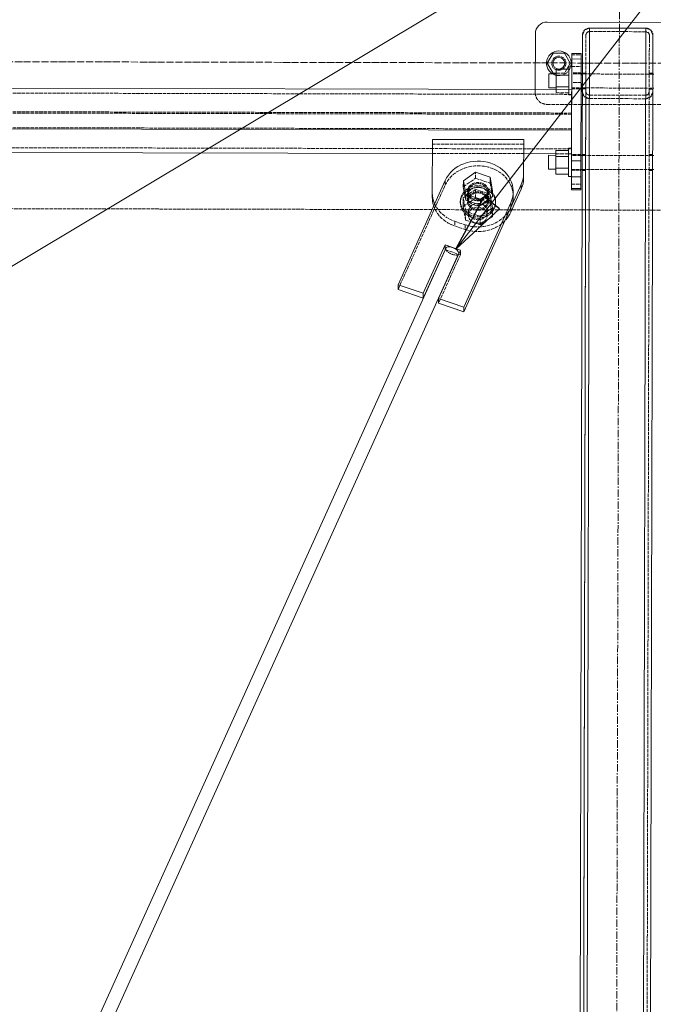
# Model space of a CAD drawing. Header units: millimetres. Extents: x -15129 to 9171, y -18789 to 5877.
# Tile 134 of 256: x -4726 to -4187, y -15582 to -14744. Entities that reach past the tile are written whole.
import ezdxf

# ---------------------------------------------------------------- set-up
doc = ezdxf.new("R2010")
doc.units = ezdxf.units.MM
for name, pattern in [('ACAD_ISO02W100', [15, 12, -3]), ('ACAD_ISO04W100', [30, 24, -3, 0, -3]), ('CENTER', [50.8, 31.75, -6.35, 6.35, -6.35])]:
    doc.linetypes.add(name, pattern=pattern)
for name, color, linetype in [('AS_Belki', 145, 'Continuous'), ('AS_Blachy', 30, 'Continuous'), ('AS_DIM_ON', 7, 'Continuous'), ('AS_Kotwy', 9, 'Continuous'), ('AS_Sciany betonowe', 252, 'Continuous'), ('AS_Siatki', 72, 'Continuous'), ('AS_Sruby', 9, 'Continuous')]:
    doc.layers.add(name, color=color, linetype=linetype)

msp = doc.modelspace()

# ---------------------------------------------------------------- linework, layer by layer
at = {"color": 5, "linetype": 'CENTER', "lineweight": 13, "ltscale": 0.2}
msp.add_line((-4215.51, -14656.05), (-4223.92, -17737.36, 38010), dxfattribs=at)
at = {"layer": 'AS_Belki', "color": 145, "linetype": 'Continuous', "lineweight": 13, "ltscale": 0.25}
for p, q in [((-4251.89, -16814.94), (-4247.24, -14757.19)), ((-4245.47, -14752.95), (-4247.24, -14757.19)), ((-4245.47, -14752.95), (-4247.24, -14757.19)), ((-4245.91, -16820.95), (-4241.23, -14751.2)), ((-4241.23, -14751.2), (-4245.47, -14752.95)), ((-4193.23, -14751.31), (-4241.23, -14751.2)), ((-4193.23, -14751.31), (-4197.91, -16821.06)), ((-4188.99, -14753.08), (-4193.23, -14751.31)), ((-4188.99, -14753.08), (-4193.23, -14751.31)), ((-4187.24, -14757.33), (-4188.99, -14753.08)), ((-4187.24, -14757.33), (-4188.99, -14753.08)), ((-4187.33, -14798.16), (-4187.24, -14757.33)), ((-4187.31, -14790.4), (-4187.25, -14763.71)), ((-4247.31, -14789.89), (-4247.31, -14790.26)), ((-4191.57, -16671.63), (-4187.33, -14798.16)), ((-4256.34, -14803.51), (-5197.8, -14801.38)), ((-4256.34, -14803.51), (-4256.4, -14828.61)), ((-4187.35, -14805.33), (-4187.34, -14802.29)), ((-4187.34, -14803.11), (-4187.34, -14802.65)), ((-4256.42, -14838.15), (-5197.88, -14836.02)), ((-4256.42, -14838.59), (-4256.42, -14838.15)), ((-5079.56, -14856.29), (-4374.83, -14857.88)), ((-4297.16, -14858.06), (-4269.77, -14858.12)), ((-4187.47, -14859.56), (-4187.47, -14858.86)), ((-4187.5, -14872.39), (-4187.5, -14871.93)), ((-4363.52, -14938.88), (-4729.21, -15748.17)), ((-4722.81, -15762.52), (-4352.35, -14942.67))]:
    msp.add_line(p, q, dxfattribs=at)
at = {"layer": 'AS_Belki', "color": 84, "linetype": 'ACAD_ISO02W100', "lineweight": 13, "ltscale": 0.25}
for p, q in [((-4247.25, -14763.03), (-4247.24, -14757.19)), ((-4244.24, -14757.2), (-4244.33, -14798.03)), ((-4243.36, -14755.08), (-4244.24, -14757.2)), ((-4244.24, -14757.2), (-4243.36, -14755.08)), ((-4243.36, -14755.08), (-4241.23, -14754.2)), ((-4243.36, -14755.08), (-4241.23, -14754.2)), ((-4193.23, -14754.31), (-4241.23, -14754.2)), ((-4194.89, -16815.07), (-4190.24, -14757.32)), ((-4191.11, -14755.2), (-4193.23, -14754.31)), ((-4191.11, -14755.2), (-4190.24, -14757.32)), ((-4190.25, -14763.16), (-4190.24, -14757.32)), ((-4187.25, -14763.71), (-4187.24, -14757.33)), ((-4247.31, -14790.26), (-4247.32, -14791.36)), ((-4244.31, -14789.45), (-4247.31, -14789.45)), ((-4247.31, -14789.45), (-4247.31, -14790.15)), ((-4247.31, -14789.45), (-4247.31, -14789.89)), ((-4244.33, -14798.3), (-4244.32, -14791.38)), ((-4244.32, -14792.72), (-4244.31, -14789.45)), ((-4244.32, -14791.38), (-4244.31, -14790.27)), ((-4244.31, -14790.15), (-4244.31, -14789.45)), ((-4244.31, -14790.27), (-4244.31, -14789.9)), ((-4187.31, -14789.58), (-4190.31, -14789.58)), ((-4190.31, -14789.58), (-4190.31, -14790.27)), ((-4190.31, -14790.27), (-4190.31, -14790.39)), ((-4187.32, -14792.84), (-4187.31, -14790.4)), ((-4187.31, -14790.28), (-4187.31, -14789.58)), ((-4248.89, -16814.95), (-4244.33, -14798.03)), ((-4247.33, -14798.32), (-4247.34, -14801.08)), ((-4244.33, -14798.03), (-4244.34, -14802.28)), ((-4244.34, -14801.11), (-4244.33, -14798.3)), ((-4244.33, -14798.03), (-4244.32, -14792.72)), ((-4187.33, -14798.16), (-4187.32, -14792.84)), ((-4256.35, -14807.61), (-5197.81, -14805.48)), ((-4256.39, -14823.51), (-4256.35, -14804.05)), ((-4256.35, -14807.61), (-4256.39, -14824.61)), ((-4256.35, -14804.05), (-4256.34, -14803.51)), ((-4247.34, -14802.97), (-4247.35, -14805.19)), ((-4245.6, -14809.44), (-4247.35, -14805.19)), ((-4247.35, -14805.19), (-4245.6, -14809.44)), ((-4247.34, -14802.16), (-4247.34, -14802.27)), ((-4247.34, -14802.27), (-4247.34, -14802.97)), ((-4247.34, -14802.97), (-4244.34, -14802.98)), ((-4244.35, -14805.2), (-4244.47, -14858.74)), ((-4244.34, -14802.28), (-4244.35, -14805.2)), ((-4244.35, -14805.2), (-4244.34, -14802.98)), ((-4243.47, -14807.32), (-4244.35, -14805.2)), ((-4244.34, -14802.16), (-4244.34, -14801.11)), ((-4244.34, -14802.28), (-4244.34, -14802.16)), ((-4244.34, -14802.98), (-4244.34, -14802.28)), ((-4241.35, -14808.2), (-4243.47, -14807.32)), ((-4241.35, -14808.2), (-4243.47, -14807.32)), ((-4193.35, -14808.31), (-4241.35, -14808.2)), ((-4191.23, -14807.44), (-4193.35, -14808.31)), ((-4190.35, -14805.32), (-4191.23, -14807.44)), ((-4190.35, -14805.32), (-4191.23, -14807.44)), ((-4190.34, -14803.1), (-4190.35, -14805.32)), ((-4190.34, -14803.1), (-4190.34, -14802.29)), ((-4190.34, -14802.4), (-4190.34, -14803.1)), ((-4190.34, -14803.1), (-4190.34, -14802.64)), ((-4190.34, -14803.1), (-4187.34, -14803.11)), ((-4187.35, -14805.33), (-4189.11, -14809.57)), ((-4189.11, -14809.56), (-4187.35, -14805.33)), ((-4241.36, -14811.2), (-4245.6, -14809.44)), ((-4245.6, -14809.44), (-4244.36, -14809.95)), ((-4244.36, -14809.95), (-4241.36, -14811.2)), ((-4241.36, -14811.2), (-4193.36, -14811.31)), ((-4189.11, -14809.57), (-4193.36, -14811.31)), ((-4193.36, -14811.31), (-4190.36, -14810.08)), ((-4256.39, -14824.61), (-5197.85, -14822.48)), ((-4256.39, -14823.51), (-5197.84, -14821.38)), ((-4256.42, -14838.15), (-4256.39, -14823.51)), ((-4256.42, -14837.05), (-5197.87, -14834.92)), ((-4256.47, -14858.15), (-4256.42, -14837.05)), ((-4256.46, -14853.5), (-4256.42, -14838.59)), ((-5197.91, -14851.92), (-4256.46, -14854.05)), ((-4374.83, -14857.88), (-4297.16, -14858.06)), ((-4269.77, -14858.12), (-4256.47, -14858.15)), ((-4256.46, -14854.05), (-4256.47, -14858.15)), ((-4244.47, -14858.74), (-4247.47, -14858.73)), ((-4247.47, -14858.73), (-4247.47, -14859.43)), ((-4244.47, -14859.43), (-4244.47, -14858.74)), ((-4244.47, -14859.55), (-4244.47, -14859.43)), ((-4244.47, -14859.43), (-4244.47, -14859.5)), ((-4190.47, -14859.67), (-4190.47, -14858.86)), ((-4187.47, -14858.86), (-4190.47, -14858.86)), ((-4190.47, -14858.86), (-4190.47, -14859.56)), ((-4244.49, -14867.31), (-4244.5, -14871.56)), ((-4244.48, -14863.69), (-4244.49, -14867.31)), ((-4244.47, -14859.5), (-4244.48, -14863.69)), ((-4244.5, -14871.56), (-4248.55, -16662.93)), ((-4247.5, -14871.55), (-4247.5, -14872.25)), ((-4247.5, -14872.25), (-4244.5, -14872.26)), ((-4244.5, -14872.26), (-4244.5, -14871.56)), ((-4190.5, -14871.68), (-4190.5, -14872.38)), ((-4190.5, -14872.38), (-4190.5, -14871.92)), ((-4190.5, -14872.38), (-4187.5, -14872.39)), ((-4187.5, -14872.39), (-4187.5, -14871.69))]:
    msp.add_line(p, q, dxfattribs=at)
at = {"layer": 'AS_Belki', "color": 84, "linetype": 'ACAD_ISO02W100', "lineweight": 13, "ltscale": 0.25, "extrusion": (-2.95781e-16, 1.23301e-16, -1)}
msp.add_arc((4241.24, -14757.2), 6, 0.1296, 90.1296, dxfattribs=at)
at = {"layer": 'AS_Belki', "color": 84, "linetype": 'ACAD_ISO02W100', "lineweight": 13, "ltscale": 0.25}
for centre, start, end in [((-4241.24, -14757.2), 89.8704, 179.8704), ((-4193.24, -14757.31), 359.8704, 89.8704), ((-4241.35, -14805.2), 179.8704, 269.8704), ((-4193.35, -14805.31), 269.8704, 359.8704)]:
    msp.add_arc(centre, 3, start, end, dxfattribs=at)
at = {"layer": 'AS_Belki', "color": 84, "linetype": 'ACAD_ISO02W100', "lineweight": 13, "ltscale": 0.25, "extrusion": (2.96336e-16, 1.21962e-16, -1)}
msp.add_arc((4193.24, -14757.31), 6, 90.1296, 180.1296, dxfattribs=at)
at = {"layer": 'AS_Belki', "color": 84, "linetype": 'ACAD_ISO02W100', "lineweight": 13, "ltscale": 0.25, "extrusion": (-1.23301e-16, -2.95781e-16, -1)}
msp.add_arc((4241.35, -14805.2), 6, 270.1296, 0.1296, dxfattribs=at)
at = {"layer": 'AS_Belki', "color": 84, "linetype": 'ACAD_ISO02W100', "lineweight": 13, "ltscale": 0.25, "extrusion": (2.95781e-16, -1.23301e-16, -1)}
msp.add_arc((4193.35, -14805.31), 6, 180.1296, 270.1296, dxfattribs=at)
at = {"layer": 'AS_Belki', "color": 84, "linetype": 'ACAD_ISO02W100', "lineweight": 13, "ltscale": 0.25, "extrusion": (-0.364335, -0.806297, 0.465988)}
msp.add_arc((2180.91, -7180.79, 13634.45), 6, 191.82128, 11.82128, dxfattribs=at)
at = {"layer": 'AS_Belki', "color": 145, "linetype": 'Continuous', "lineweight": 13, "ltscale": 0.25, "extrusion": (-0.364335, -0.806297, 0.465988)}
msp.add_arc((2180.91, -7180.79, 13634.45), 6, 11.82128, 191.82128, dxfattribs=at)
at = {"layer": 'AS_Blachy', "color": 145, "linetype": 'Continuous', "lineweight": 13, "ltscale": 0.25}
for p, q in [((-4157.21, -14746.39), (-4277.21, -14746.12)), ((-4287.24, -14756.1), (-4287.34, -14803.44)), ((-4256.27, -14772.87), (-4256.29, -14777.53)), ((-4248.27, -14772.89), (-4256.27, -14772.87)), ((-4248.29, -14777.55), (-4248.27, -14772.89)), ((-4256.29, -14777.53), (-4256.34, -14803.51)), ((-4248.29, -14777.55), (-4256.29, -14777.53)), ((-4248.33, -14798.02), (-4248.29, -14777.55)), ((-4248.48, -14864.15), (-4248.33, -14798.02)), ((-4248.37, -14816.19), (-4247.37, -14816.19)), ((-4187.37, -14816.33), (-4186.37, -14816.33)), ((-4256.4, -14828.61), (-4256.48, -14864.13)), ((-4374.8, -14845.88), (-4374.91, -14891.33)), ((-4297.14, -14846.06), (-4374.8, -14845.88)), ((-4297.21, -14878.81), (-4297.14, -14846.06)), ((-4297.14, -14850.06), (-4297.14, -14846.06)), ((-4256.48, -14864.13), (-4256.5, -14871.72)), ((-4256.48, -14864.13), (-4248.48, -14864.15)), ((-4248.5, -14871.74), (-4248.49, -14867.15)), ((-4248.49, -14867.15), (-4248.48, -14864.15)), ((-4297.21, -14878.81), (-4297.2, -14874.81)), ((-4256.5, -14871.72), (-4256.51, -14877.79)), ((-4248.51, -14877.81), (-4248.5, -14871.74)), ((-4248.5, -14872.25), (-4248.5, -14871.79)), ((-4364.01, -14880.92), (-4404.09, -14969.61)), ((-4308.14, -14903.88), (-4299.26, -14884.23)), ((-4299.26, -14884.23), (-4299.27, -14888.23)), ((-4256.51, -14877.79), (-4256.53, -14887.79)), ((-4248.51, -14877.81), (-4256.51, -14877.79)), ((-4248.53, -14887.81), (-4248.51, -14877.81)), ((-4374.91, -14891.33), (-4374.92, -14895.33)), ((-4306.09, -14893.9), (-4306.08, -14889.9)), ((-4305.15, -14901.24), (-4299.27, -14888.23)), ((-4256.53, -14887.79), (-4256.54, -14888.79)), ((-4256.54, -14888.79), (-4248.54, -14888.81)), ((-4256.53, -14887.79), (-4248.53, -14887.81)), ((-4248.54, -14888.81), (-4248.53, -14887.81)), ((-4348.21, -14988.57), (-4308.13, -14899.88)), ((-4308.15, -14907.88), (-4305.15, -14901.24)), ((-4308.14, -14903.88), (-4308.13, -14899.88)), ((-4348.22, -14992.57), (-4308.14, -14903.88)), ((-4308.14, -14903.88), (-4308.15, -14907.88)), ((-4382.68, -14980.88), (-4364.09, -14939.76)), ((-4382.67, -14976.88), (-4364.09, -14935.76)), ((-4351.05, -14940.18), (-4369.63, -14981.3)), ((-4364.09, -14935.76), (-4358.24, -14937.74)), ((-4364.09, -14935.76), (-4364.09, -14939.76)), ((-4364.09, -14939.76), (-4363.94, -14939.81)), ((-4357.62, -14937.95), (-4351.05, -14940.18)), ((-4352.77, -14943.6), (-4352.61, -14943.65)), ((-4404.09, -14969.61), (-4382.67, -14976.88)), ((-4404.09, -14969.61), (-4404.09, -14973.61)), ((-4404.09, -14973.61), (-4382.68, -14980.88)), ((-4382.68, -14980.88), (-4382.67, -14976.88)), ((-4369.63, -14981.3), (-4369.64, -14985.3)), ((-4369.63, -14981.3), (-4348.21, -14988.57)), ((-4369.64, -14985.3), (-4348.22, -14992.57)), ((-4348.21, -14988.57), (-4348.22, -14992.57))]:
    msp.add_line(p, q, dxfattribs=at)
at = {"layer": 'AS_Blachy', "color": 84, "linetype": 'ACAD_ISO02W100', "lineweight": 13, "ltscale": 0.25}
for p, q in [((-4256.28, -14773.87), (-4256.3, -14783.87)), ((-4256.28, -14773.87), (-4248.28, -14773.89)), ((-4256.27, -14772.73), (-4256.27, -14772.87)), ((-4256.27, -14772.73), (-4256.27, -14772.87)), ((-4248.3, -14783.89), (-4248.28, -14773.89)), ((-4248.28, -14773.89), (-4248.27, -14772.89)), ((-4256.3, -14783.87), (-4248.3, -14783.89)), ((-4248.31, -14789.96), (-4248.3, -14783.89)), ((-4256.31, -14789.43), (-4256.31, -14789.23)), ((-4248.31, -14789.44), (-4256.31, -14789.43)), ((-4248.32, -14794.39), (-4248.31, -14790.21)), ((-4248.31, -14790.14), (-4248.31, -14789.44)), ((-4248.31, -14790.21), (-4248.31, -14790.14)), ((-4248.33, -14797.55), (-4256.33, -14797.53)), ((-4248.34, -14802.27), (-4248.33, -14798.02)), ((-4287.34, -14803.44), (-4287.35, -14806.1)), ((-4287.34, -14803.44), (-4287.35, -14806.1)), ((-4256.34, -14802.25), (-4256.34, -14802.95)), ((-4256.34, -14802.95), (-4256.34, -14802.49)), ((-4256.34, -14802.95), (-4248.34, -14802.97)), ((-4248.34, -14802.97), (-4248.34, -14802.27)), ((-4277.37, -14816.12), (-4157.37, -14816.39)), ((-4247.37, -14816.19), (-4244.37, -14816.2)), ((-4190.37, -14816.32), (-4187.37, -14816.33)), ((-4374.8, -14845.88), (-4374.81, -14849.88)), ((-4297.14, -14850.06), (-4374.81, -14849.88)), ((-4256.47, -14858.71), (-4256.47, -14858.47)), ((-4248.47, -14858.73), (-4256.47, -14858.71)), ((-4248.47, -14859.43), (-4248.47, -14858.73)), ((-4248.47, -14859.49), (-4248.47, -14859.43)), ((-4248.5, -14871.55), (-4248.49, -14867.3)), ((-4248.48, -14863.68), (-4248.47, -14859.49)), ((-4256.5, -14871.53), (-4256.5, -14872.23)), ((-4256.5, -14872.23), (-4256.5, -14871.77)), ((-4256.5, -14872.23), (-4248.5, -14872.25)), ((-4248.53, -14884.15), (-4248.5, -14872.25)), ((-4248.5, -14872.25), (-4248.5, -14871.55)), ((-4248.5, -14871.79), (-4248.5, -14871.74)), ((-4364.01, -14880.92), (-4364.02, -14884.92)), ((-4256.53, -14884.13), (-4256.54, -14888.79)), ((-4256.51, -14877.79), (-4256.53, -14884.13)), ((-4256.53, -14884.13), (-4248.53, -14884.15)), ((-4248.54, -14888.81), (-4248.53, -14884.15)), ((-4404.09, -14973.61), (-4364.02, -14884.92)), ((-4374.91, -14891.33), (-4374.92, -14895.33)), ((-4344.46, -14891.55), (-4344.47, -14895.55)), ((-4344.45, -14887.55), (-4344.46, -14891.55)), ((-4327.71, -14901.24), (-4327.7, -14897.45)), ((-4327.7, -14897.24), (-4327.69, -14893.24)), ((-4327.7, -14897.45), (-4327.7, -14897.24)), ((-4355.84, -14915.59), (-4355.85, -14919.59)), ((-4355.84, -14915.59), (-4347.01, -14918.59)), ((-4355.85, -14919.59), (-4347.02, -14922.59)), ((-4347.01, -14918.59), (-4347.02, -14922.59)), ((-4363.94, -14939.81), (-4352.77, -14943.6)), ((-4358.24, -14937.74), (-4357.62, -14937.95)), ((-4351.06, -14944.18), (-4351.05, -14940.18)), ((-4351.06, -14944.18), (-4369.64, -14985.3)), ((-4352.61, -14943.65), (-4351.06, -14944.18))]:
    msp.add_line(p, q, dxfattribs=at)
msp.add_circle((-4267.29, -14781.14), 6, dxfattribs=at)
at = {"layer": 'AS_Blachy', "color": 84, "linetype": 'ACAD_ISO02W100', "lineweight": 13, "ltscale": 0.25, "extrusion": (0.001127, 0.499998, 0.866026)}
for centre in [(4302.49, 12903.9, -7450.06), (4302.49, 12910.83, -7454.06), (4302.49, 12907.36, -7452.06)]:
    msp.add_circle(centre, 9, dxfattribs=at)
at = {"layer": 'AS_Blachy', "color": 145, "linetype": 'Continuous', "lineweight": 13, "ltscale": 0.25}
msp.add_arc((-4277.24, -14756.12), 10, 89.8704, 179.8704, dxfattribs=at)
at = {"layer": 'AS_Blachy', "color": 84, "linetype": 'ACAD_ISO02W100', "lineweight": 13, "ltscale": 0.25}
msp.add_arc((-4277.35, -14806.12), 10, 179.8704, 269.8704, dxfattribs=at)
at = {"layer": 'AS_Blachy', "color": 84, "linetype": 'ACAD_ISO02W100', "lineweight": 13, "ltscale": 0.25, "extrusion": (0.001127, 0.499998, 0.866026)}
for centre, start, end in [((4302.49, 12907.36, -7452.06), 181.2452, 338.7452), ((4311.33, 12904.78, -7450.57), 20.40064, 68.7452), ((4311.33, 12908.25, -7452.57), 14.58154, 68.7452), ((4302.49, 12907.36, -7452.06), 68.7452, 158.7452), ((4302.49, 12910.83, -7454.06), 68.7452, 142.19451)]:
    msp.add_arc(centre, 30, start, end, dxfattribs=at)
at = {"layer": 'AS_Blachy', "color": 145, "linetype": 'Continuous', "lineweight": 13, "ltscale": 0.25, "extrusion": (0.001127, 0.499998, 0.866026)}
for centre, start, end in [((4302.49, 12903.9, -7450.06), 158.7452, 338.7452), ((4293.66, 12890.33, -7442.23), 158.7452, 179.99962), ((4293.66, 12893.79, -7444.23), 158.7452, 179.99962), ((4311.33, 12904.78, -7450.57), 359.99962, 20.40064), ((4311.33, 12908.25, -7452.57), 359.99962, 14.58154), ((4302.49, 12907.36, -7452.06), 158.7452, 181.2452), ((4302.49, 12910.83, -7454.06), 142.19451, 158.7452)]:
    msp.add_arc(centre, 30, start, end, dxfattribs=at)
at = {"layer": 'AS_DIM_ON', "color": 7, "lineweight": 13}
for p in [(-5009.7, -15119.86), (-4354.89, -14939.36)]:
    msp.add_line(p, (-4048.13, -14543.41), dxfattribs=at)
at = {"layer": 'AS_DIM_ON', "color": 0, "linetype": 'ByBlock', "lineweight": -2}
for p, q in [((-4354.89, -14939.36, 38449.18), (-4330.85, -14894.73, 38449.18)), ((-4317.68, -14904.94, 38449.18), (-4330.85, -14894.73, 38449.18)), ((-4317.68, -14904.94, 38449.18), (-4354.89, -14939.36, 38449.18))]:
    msp.add_line(p, q, dxfattribs=at)
at = {"layer": 'AS_Kotwy', "color": 145, "linetype": 'Continuous', "lineweight": 13, "ltscale": 0.25}
for p, q in [((-4272.17, -14772.65), (-4277.09, -14781.12)), ((-4262.37, -14772.67), (-4272.17, -14772.65)), ((-4257.49, -14781.17), (-4262.37, -14772.67)), ((-4277.09, -14781.12), (-4272.21, -14789.62)), ((-4260.39, -14786.16), (-4257.49, -14781.17)), ((-4272.21, -14789.62), (-4269.61, -14789.63))]:
    msp.add_line(p, q, dxfattribs=at)
at = {"layer": 'AS_Kotwy', "color": 84, "linetype": 'ACAD_ISO02W100', "lineweight": 13, "ltscale": 0.25}
for p, q in [((-4262.41, -14789.64), (-4272.21, -14789.62)), ((-4260.39, -14786.16), (-4262.41, -14789.64))]:
    msp.add_line(p, q, dxfattribs=at)
at = {"layer": 'AS_Kotwy', "color": 145, "linetype": 'Continuous', "lineweight": 13, "ltscale": 0.25}
msp.add_circle((-4267.29, -14781.14), 5, dxfattribs=at)
msp.add_arc((-4267.29, -14781.14), 10.5, 342.93196, 240.05284, dxfattribs=at)
at = {"layer": 'AS_Kotwy', "color": 84, "linetype": 'ACAD_ISO02W100', "lineweight": 13, "ltscale": 0.25}
msp.add_arc((-4267.29, -14781.14), 10.5, 240.05284, 342.93196, dxfattribs=at)
at = {"layer": 'AS_Sciany betonowe', "color": 145, "linetype": 'ACAD_ISO02W100', "lineweight": 13, "ltscale": 0.25}
for p, q in [((-4375.19, -14905.67), (-5079.42, -14904.07)), ((-4247.58, -14905.96), (-4307.22, -14905.82)), ((-2208.67, -14910.58), (-4187.58, -14906.09))]:
    msp.add_line(p, q, dxfattribs=at)
at = {"layer": 'AS_Sciany betonowe', "color": 84, "linetype": 'ACAD_ISO02W100', "lineweight": 13, "ltscale": 0.25}
for p, q in [((-4307.22, -14905.82), (-4375.19, -14905.67)), ((-4349.43, -14905.72), (-4348.1, -14905.73)), ((-4348.1, -14905.73), (-4343.76, -14905.74)), ((-4328.46, -14905.77), (-4323.64, -14905.78)), ((-4323.64, -14905.78), (-4322.8, -14905.79)), ((-4187.58, -14906.09), (-4247.58, -14905.96))]:
    msp.add_line(p, q, dxfattribs=at)
at = {"layer": 'AS_Siatki', "color": 20, "linetype": 'ACAD_ISO04W100', "lineweight": 13, "ltscale": 0.25}
msp.add_line((-11691.86, -14764.11), (41.47, -14790.66), dxfattribs=at)
at = {"layer": 'AS_Sruby', "color": 145, "linetype": 'Continuous', "lineweight": 13, "ltscale": 0.25}
for p, q in [((-4275.81, -14790.35), (-4275.82, -14791.38)), ((-4275.82, -14791.38), (-4275.82, -14793.14)), ((-4269.61, -14790.21), (-4275.81, -14790.2)), ((-4275.81, -14790.2), (-4275.81, -14790.35)), ((-4269.62, -14791.15), (-4269.64, -14801.17)), ((-4269.6, -14786.14), (-4269.62, -14791.15)), ((-4269.62, -14791.15), (-4258.82, -14791.18)), ((-4258.8, -14786.17), (-4269.6, -14786.14)), ((-4258.82, -14791.18), (-4258.81, -14789.27)), ((-4258.82, -14792.33), (-4258.81, -14790.18)), ((-4258.82, -14791.49), (-4258.82, -14791.18)), ((-4258.82, -14794.62), (-4258.82, -14792.33)), ((-4258.81, -14786.66), (-4258.8, -14785.42)), ((-4258.81, -14786.72), (-4258.81, -14786.64)), ((-4258.81, -14788.27), (-4258.81, -14786.66)), ((-4258.81, -14790.18), (-4258.81, -14788.27)), ((-4256.3, -14784.21), (-4258.8, -14784.21)), ((-4258.8, -14784.59), (-4258.8, -14784.21)), ((-4258.8, -14784.59), (-4258.8, -14785.42)), ((-4247.31, -14790.26), (-4248.31, -14790.26)), ((-4186.31, -14790.4), (-4187.31, -14790.4)), ((-4275.83, -14797.7), (-4275.84, -14799.8)), ((-4275.84, -14799.8), (-4275.84, -14801.34)), ((-4275.82, -14793.14), (-4275.83, -14795.36)), ((-4275.83, -14795.36), (-4275.83, -14797.7)), ((-4258.84, -14801.49), (-4258.83, -14799.29)), ((-4258.83, -14798.08), (-4258.82, -14794.5)), ((-4258.83, -14796.97), (-4258.82, -14794.62)), ((-4258.83, -14799.29), (-4258.83, -14796.97)), ((-4275.84, -14801.34), (-4275.84, -14802.09)), ((-4275.84, -14802.09), (-4269.64, -14802.11)), ((-4258.84, -14801.19), (-4269.64, -14801.17)), ((-4269.64, -14801.17), (-4269.64, -14803.48)), ((-4258.84, -14803.49), (-4258.84, -14801.49)), ((-4258.84, -14803.5), (-4258.84, -14803.49)), ((-4248.34, -14802.16), (-4247.34, -14802.16)), ((-4187.34, -14802.29), (-4186.34, -14802.3)), ((-4269.77, -14859.49), (-4275.97, -14859.48)), ((-4275.97, -14859.48), (-4275.97, -14859.63)), ((-4269.76, -14855.43), (-4269.77, -14860.43)), ((-4258.96, -14855.45), (-4269.76, -14855.43)), ((-4258.98, -14861.61), (-4258.97, -14859.46)), ((-4258.97, -14857.55), (-4258.96, -14855.94)), ((-4258.97, -14859.46), (-4258.97, -14857.55)), ((-4258.97, -14860.46), (-4258.97, -14858.55)), ((-4256.46, -14853.5), (-4258.96, -14853.49)), ((-4258.96, -14853.87), (-4258.96, -14853.49)), ((-4258.96, -14853.87), (-4258.96, -14854.7)), ((-4258.96, -14855.94), (-4258.96, -14854.7)), ((-4256.46, -14853.88), (-4256.46, -14853.5)), ((-4256.46, -14854.71), (-4256.46, -14853.88)), ((-4275.98, -14864.64), (-4275.99, -14866.98)), ((-4275.99, -14866.98), (-4275.99, -14869.08)), ((-4275.97, -14860.67), (-4275.98, -14862.43)), ((-4275.98, -14862.43), (-4275.98, -14864.64)), ((-4275.97, -14859.63), (-4275.97, -14860.67)), ((-4269.77, -14860.43), (-4269.8, -14870.45)), ((-4269.77, -14860.43), (-4258.97, -14860.46)), ((-4258.99, -14867.37), (-4258.97, -14860.46)), ((-4258.99, -14866.25), (-4258.98, -14863.9)), ((-4258.99, -14868.57), (-4258.99, -14866.25)), ((-4258.98, -14863.9), (-4258.98, -14861.61)), ((-4247.47, -14859.54), (-4248.47, -14859.54)), ((-4186.47, -14859.68), (-4187.47, -14859.68)), ((-4338.07, -14873.94), (-4348.52, -14881.17)), ((-4325.61, -14878.17), (-4338.07, -14873.94)), ((-4275.99, -14869.08), (-4276, -14870.62)), ((-4276, -14870.62), (-4276, -14871.37)), ((-4276, -14871.37), (-4269.8, -14871.39)), ((-4269.8, -14870.45), (-4269.81, -14875.46)), ((-4269.81, -14875.46), (-4259.01, -14875.48)), ((-4269.8, -14870.45), (-4259, -14870.47)), ((-4259.01, -14875.86), (-4259, -14874.49)), ((-4259.01, -14876.83), (-4259.01, -14875.86)), ((-4259, -14870.77), (-4258.99, -14868.57)), ((-4259, -14870.47), (-4258.99, -14869.65)), ((-4259, -14871.88), (-4259, -14870.47)), ((-4259, -14872.77), (-4259, -14870.77)), ((-4259, -14874.49), (-4259, -14872.77)), ((-4248.5, -14871.44), (-4247.5, -14871.44)), ((-4187.5, -14871.58), (-4186.5, -14871.58)), ((-4348.52, -14881.17), (-4348.53, -14886.17)), ((-4346.51, -14892.62), (-4348.52, -14881.17)), ((-4323.6, -14889.62), (-4325.61, -14878.17)), ((-4259.01, -14877.36), (-4259.01, -14876.83)), ((-4259.01, -14877.44), (-4259.01, -14877.36)), ((-4259.01, -14877.44), (-4256.51, -14877.44)), ((-4256.51, -14877.44), (-4256.51, -14877.37)), ((-4348.53, -14886.17), (-4346.52, -14897.62)), ((-4346.52, -14897.62), (-4346.51, -14892.62)), ((-4334.05, -14896.85), (-4346.51, -14892.62)), ((-4323.6, -14889.62), (-4334.05, -14896.85)), ((-4323.61, -14894.62), (-4323.6, -14889.62)), ((-4346.52, -14897.62), (-4334.06, -14901.85)), ((-4334.06, -14901.85), (-4323.61, -14894.62)), ((-4334.05, -14896.85), (-4334.06, -14901.85))]:
    msp.add_line(p, q, dxfattribs=at)
at = {"layer": 'AS_Sruby', "color": 84, "linetype": 'ACAD_ISO02W100', "lineweight": 13, "ltscale": 0.25}
for p, q in [((-4275.81, -14790.2), (-4275.81, -14790.35)), ((-4269.62, -14790.96), (-4269.61, -14790.21)), ((-4269.61, -14790.36), (-4269.62, -14791.4)), ((-4269.62, -14791.4), (-4269.62, -14793.16)), ((-4269.61, -14790.36), (-4269.61, -14790.21)), ((-4258.82, -14791.18), (-4258.8, -14786.17)), ((-4258.81, -14786.64), (-4258.8, -14786.17)), ((-4258.81, -14789.27), (-4258.81, -14786.72)), ((-4258.8, -14784.29), (-4258.8, -14784.21)), ((-4258.8, -14784.82), (-4258.8, -14784.29)), ((-4258.8, -14785.42), (-4258.8, -14784.82)), ((-4248.31, -14790.26), (-4256.31, -14790.24)), ((-4256.31, -14790.24), (-4256.31, -14790.39)), ((-4256.3, -14784.6), (-4256.3, -14784.21)), ((-4256.3, -14784.29), (-4256.3, -14784.21)), ((-4256.3, -14785.43), (-4256.3, -14784.6)), ((-4187.31, -14790.4), (-4247.31, -14790.26)), ((-4269.63, -14797.71), (-4269.64, -14799.81)), ((-4269.64, -14799.81), (-4269.64, -14801.17)), ((-4269.62, -14793.16), (-4269.63, -14795.38)), ((-4269.63, -14795.38), (-4269.63, -14797.71)), ((-4275.84, -14801.94), (-4275.84, -14802.09)), ((-4269.64, -14801.17), (-4269.65, -14806.17)), ((-4269.64, -14803.48), (-4269.65, -14806.17)), ((-4269.65, -14806.17), (-4258.85, -14806.2)), ((-4269.64, -14802.11), (-4269.64, -14801.35)), ((-4269.64, -14802.11), (-4269.64, -14801.95)), ((-4258.85, -14805.2), (-4258.84, -14803.5)), ((-4258.85, -14806.2), (-4258.84, -14803.5)), ((-4258.85, -14806.58), (-4258.85, -14805.2)), ((-4258.85, -14807.55), (-4258.85, -14806.58)), ((-4258.85, -14806.95), (-4258.85, -14807.77)), ((-4258.85, -14807.62), (-4258.85, -14807.55)), ((-4258.85, -14808.08), (-4258.85, -14807.62)), ((-4258.85, -14808.16), (-4258.85, -14807.77)), ((-4258.85, -14808.16), (-4258.85, -14808.08)), ((-4256.35, -14808.16), (-4258.85, -14808.16)), ((-4258.84, -14803.5), (-4258.84, -14801.19)), ((-4256.35, -14807.78), (-4256.35, -14806.95)), ((-4256.35, -14808.16), (-4256.35, -14807.78)), ((-4256.35, -14808.19), (-4256.35, -14808.09)), ((-4256.35, -14808.16), (-4256.35, -14808.19)), ((-4256.34, -14801.98), (-4256.34, -14802.14)), ((-4256.34, -14802.14), (-4248.34, -14802.16)), ((-4247.34, -14802.16), (-4187.34, -14802.29)), ((-4275.97, -14859.48), (-4275.97, -14859.63)), ((-4269.76, -14855.43), (-4269.77, -14860.43)), ((-4258.97, -14858.55), (-4258.96, -14856)), ((-4258.96, -14853.57), (-4258.96, -14853.49)), ((-4258.96, -14854.1), (-4258.96, -14853.57)), ((-4258.96, -14854.7), (-4258.96, -14854.1)), ((-4258.96, -14855.73), (-4258.96, -14855.45)), ((-4256.46, -14853.57), (-4256.46, -14853.5)), ((-4269.78, -14864.66), (-4269.79, -14866.99)), ((-4269.79, -14866.99), (-4269.79, -14869.09)), ((-4269.77, -14860.68), (-4269.78, -14862.44)), ((-4269.78, -14862.44), (-4269.78, -14864.66)), ((-4269.77, -14859.64), (-4269.77, -14859.49)), ((-4269.77, -14860.24), (-4269.77, -14859.49)), ((-4269.77, -14859.64), (-4269.77, -14860.68)), ((-4259, -14870.47), (-4258.97, -14860.46)), ((-4258.99, -14869.65), (-4258.99, -14867.37)), ((-4248.47, -14859.54), (-4256.47, -14859.52)), ((-4256.47, -14859.52), (-4256.47, -14859.67)), ((-4187.47, -14859.68), (-4247.47, -14859.54)), ((-4338.08, -14878.94), (-4338.07, -14873.94)), ((-4276, -14871.22), (-4276, -14871.37)), ((-4269.79, -14869.09), (-4269.8, -14870.64)), ((-4269.8, -14870.64), (-4269.8, -14871.24)), ((-4269.8, -14871.39), (-4269.8, -14870.64)), ((-4269.8, -14871.39), (-4269.8, -14871.24)), ((-4259.01, -14875.48), (-4259, -14871.88)), ((-4259.01, -14876.23), (-4259.01, -14877.06)), ((-4256.51, -14877.06), (-4256.51, -14876.23)), ((-4256.5, -14871.27), (-4256.5, -14871.42)), ((-4256.5, -14871.42), (-4248.5, -14871.44)), ((-4247.5, -14871.44), (-4187.5, -14871.58)), ((-4348.53, -14886.17), (-4338.08, -14878.94)), ((-4338.08, -14878.94), (-4325.62, -14883.17)), ((-4325.62, -14883.17), (-4325.61, -14878.17)), ((-4325.62, -14883.17), (-4323.61, -14894.62)), ((-4259.01, -14877.44), (-4259.01, -14877.06)), ((-4256.51, -14877.44), (-4256.51, -14877.06)), ((-4344.46, -14892.85), (-4347.04, -14894.63)), ((-4344.43, -14892.82), (-4344.46, -14892.85)), ((-4344.33, -14892.76), (-4344.43, -14892.82)), ((-4338.1, -14888.44), (-4344.33, -14892.76)), ((-4344.07, -14890.53), (-4344.08, -14893.72)), ((-4338.12, -14895.84), (-4338.1, -14888.44)), ((-4328.08, -14891.85), (-4338.1, -14888.44)), ((-4328.08, -14893.59), (-4328.07, -14890.26)), ((-4327.82, -14891.93), (-4328.08, -14891.85)), ((-4325.64, -14892.67), (-4327.82, -14891.93)), ((-4325.66, -14900.07), (-4325.64, -14892.67)), ((-4325.12, -14895.66), (-4325.64, -14892.67)), ((-4351.09, -14898.65), (-4351.09, -14900.15)), ((-4348.55, -14895.67), (-4348.56, -14903.07)), ((-4348.56, -14903.07), (-4338.12, -14895.84)), ((-4347.04, -14894.63), (-4348.55, -14895.67)), ((-4346.54, -14907.12), (-4348.55, -14895.67)), ((-4344.08, -14893.72), (-4344.09, -14897.72)), ((-4344.09, -14897.72), (-4344.09, -14898.45)), ((-4344.09, -14898.45), (-4344.09, -14898.53)), ((-4338.12, -14895.84), (-4325.66, -14900.07)), ((-4328.09, -14897.59), (-4328.08, -14893.59)), ((-4328.09, -14897.72), (-4328.09, -14897.59)), ((-4328.09, -14898.26), (-4328.09, -14897.72)), ((-4325.66, -14900.07), (-4323.65, -14911.52)), ((-4323.64, -14904.12), (-4325.12, -14895.66)), ((-4321.09, -14899.65), (-4321.09, -14898.15)), ((-4348.56, -14903.07), (-4347.69, -14908.03)), ((-4347.69, -14908.03), (-4346.56, -14914.52)), ((-4346.56, -14914.52), (-4346.54, -14909.2)), ((-4334.08, -14911.35), (-4346.54, -14907.12)), ((-4346.54, -14909.2), (-4346.54, -14907.12)), ((-4344.11, -14907.43), (-4344.11, -14910.53)), ((-4323.64, -14904.12), (-4334.08, -14911.35)), ((-4328.12, -14910.26), (-4328.11, -14907.16)), ((-4323.65, -14911.52), (-4323.64, -14907.11)), ((-4323.64, -14907.11), (-4323.64, -14904.12)), ((-4346.56, -14914.52), (-4334.1, -14918.75)), ((-4334.1, -14918.75), (-4323.65, -14911.52)), ((-4334.09, -14912.71), (-4334.1, -14918.75)), ((-4334.08, -14911.35), (-4334.09, -14912.71))]:
    msp.add_line(p, q, dxfattribs=at)
at = {"layer": 'AS_Sruby', "color": 84, "linetype": 'ACAD_ISO02W100', "lineweight": 13, "ltscale": 0.25, "extrusion": (0.001127, 0.499998, 0.866026)}
for centre, radius in [((4302.49, 12903.9, -7450.06), 8), ((4302.49, 12912.13, -7454.81), 15), ((4302.49, 12910.83, -7454.06), 15), ((4302.49, 12910.83, -7454.06), 8), ((4302.49, 12918.53, -7458.51), 8), ((4302.49, 12921.22, -7460.06), 8)]:
    msp.add_circle(centre, radius, dxfattribs=at)

doc.saveas('drawing.dxf')
